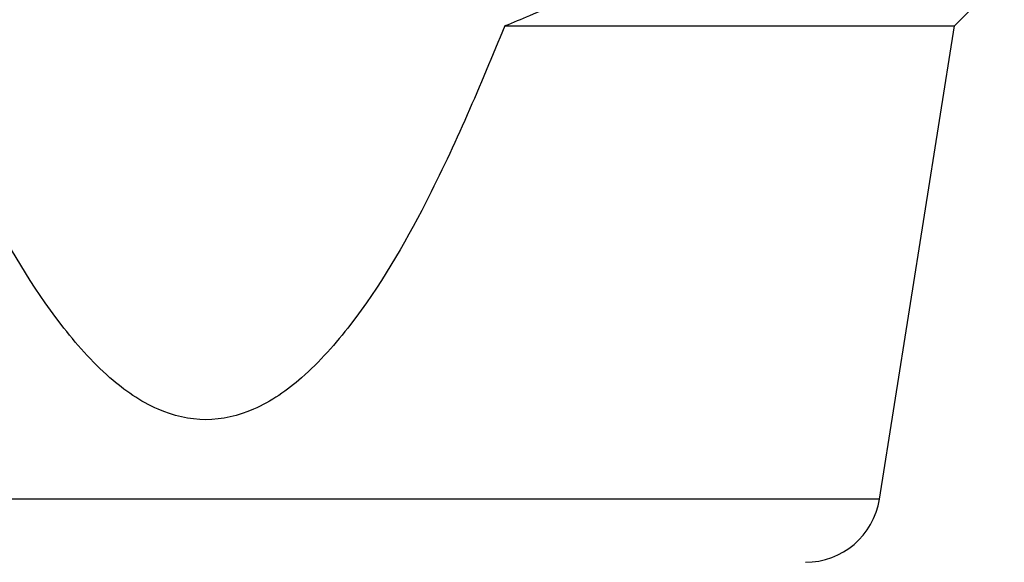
# Model space of a CAD drawing. Header units: millimetres. Extents: x 0 to 210, y 0 to 297.
# Tile 13 of 80: x 46 to 50, y 257 to 259. Entities that reach past the tile are written whole.
import ezdxf

# ---------------------------------------------------------------- set-up
doc = ezdxf.new("R2010")
doc.units = ezdxf.units.MM

msp = doc.modelspace()

# ---------------------------------------------------------------- linework, layer by layer
at = {"color": 7, "linetype": 'Continuous', "lineweight": 25}
for p, q in [((49.8007, 259.0752), (50.0007, 259.2752)), ((47.9997, 259.0752), (49.8007, 259.0752)), ((49.5002, 257.1782), (49.8007, 259.0752)), ((46.8007, 257.1782), (44.1011, 257.1782)), ((49.5002, 257.1782), (46.8007, 257.1782))]:
    msp.add_line(p, q, dxfattribs=at)
msp.add_arc((49.2039, 257.2252), 0.3, 270.0021, 350.9972, dxfattribs=at)
for points, knots in [([(48.2236, 259.1715), (48.1817, 259.1525), (48.1076, 259.1191), (48.0323, 259.0884), (47.9997, 259.0752)], [0, 0, 0, 0, 0.566394, 1, 1, 1, 1]), ([(47.9997, 259.0752), (47.9, 258.8365), (47.7266, 258.4209), (47.4484, 257.9466), (47.2067, 257.6709), (47.0089, 257.5312), (46.8007, 257.4809), (46.5925, 257.5312), (46.3947, 257.6709), (46.153, 257.9466), (45.8748, 258.4209), (45.7014, 258.8365), (45.6017, 259.0752)], [0, 0, 0, 0, 0.187724, 0.326795, 0.396782, 0.452587, 0.5, 0.547413, 0.603218, 0.673205, 0.812276, 1, 1, 1, 1])]:
    msp.add_open_spline(points, degree=3, knots=knots, dxfattribs=at)

doc.saveas('drawing.dxf')
